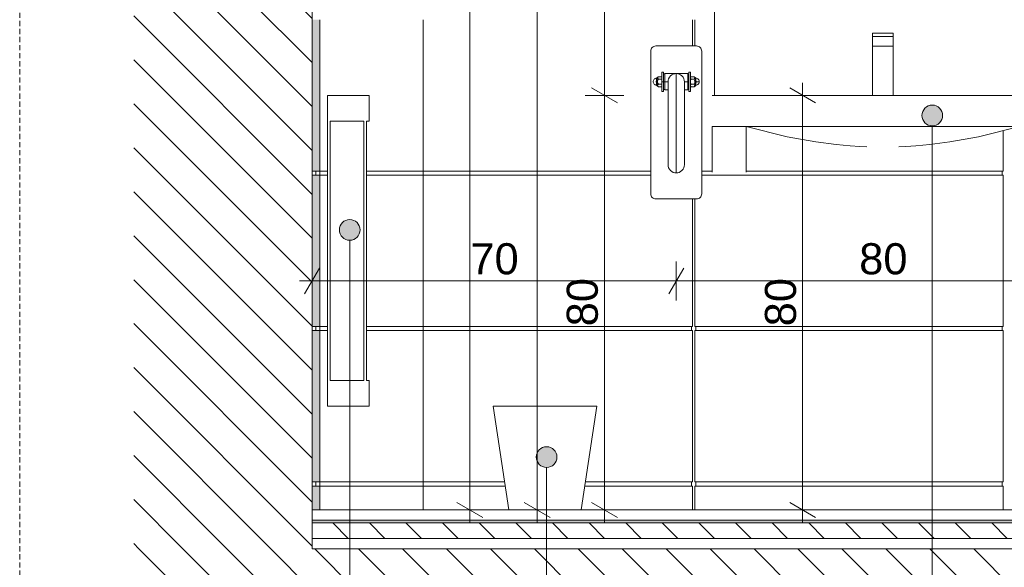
# Model space of a CAD drawing. Extents: x 180 to 5640, y 54 to 2910.
# Tile 3 of 7: x 2479 to 3430, y 721 to 1249. Entities that reach past the tile are written whole.
import ezdxf
from ezdxf.xclip import XClip

# ---------------------------------------------------------------- set-up
doc = ezdxf.new("R2010")
doc.units = 0
doc.header["$MEASUREMENT"] = 0
doc.header["$XCLIPFRAME"] = 0
doc.linetypes.add('Przerywana długa', pattern=[78, 50, -28])
for name, color, linetype in [('300-W Płytki wnętrza', 7, 'Continuous'), ('331-W Wyposażenie stałe - łazienka', 7, 'Continuous'), ('332-W Wyposażenie dodatkowe - łazienka', 7, 'Continuous'), ('380-W Istniejące elementy_ rury_ skrzynki', 7, 'Continuous'), ('399-W Wymiary i opisy', 7, 'Continuous'), ('420-K Ściany', 7, 'Continuous'), ('460-K Stropy', 7, 'Continuous'), ('460-K Stropy - wymieniane warstwy', 7, 'Continuous'), ('820-G Rysunki Obrazki', 7, 'Continuous'), ('840-G Znaczniki ogólne', 7, 'Continuous')]:
    doc.layers.add(name, color=color, linetype=linetype)
doc.styles.add('STYL_AUTOMATYCZNY_2', font='arial.ttf')
pattern_1 = [(135, (8496.308, 776.434), (21.2132, 21.2132), [])]
pattern_2 = [(45, (8496.31, 776.43), (-88.3883, 88.3883), []), (45, (8478.63, 794.11), (-88.3883, 88.3883), []), (45, (8460.95, 811.79), (-88.3883, 88.3883), [])]

# ---------------------------------------------------------------- blocks, each defined once
blk = doc.blocks.new('*X3')
at = {"layer": '460-K Stropy - wymieniane warstwy', "linetype": 'Continuous', "lineweight": 0}
blk.add_hatch(color=94, dxfattribs=at).paths.add_polyline_path([(2761.31, 766.43), (2761.31, 763.93), (4628.81, 763.93), (4628.81, 766.43)])
blk = doc.blocks.new('Rysunek_1_2', base_point=(8496.31, 776.43))
at = {"layer": '300-W Płytki wnętrza', "linetype": 'Continuous', "lineweight": 0, "true_color": 0xbedebe}
for points in [[(2761.31, 1249.43), (2761.31, 1103.43), (2768.81, 1103.43), (2768.81, 1249.43)], [(2761.31, 1099.43), (2761.31, 953.43), (2768.81, 953.43), (2768.81, 1099.43)], [(2761.31, 949.43), (2761.31, 803.43), (2768.81, 803.43), (2768.81, 949.43)], [(2761.31, 799.43), (2761.31, 776.43), (2768.81, 776.43), (2768.81, 799.43)]]:
    blk.add_hatch(color=9, dxfattribs=at).paths.add_polyline_path(points)
at = {"layer": '300-W Płytki wnętrza', "linetype": 'Continuous', "lineweight": 0}
h = blk.add_hatch(dxfattribs=at)
h.set_pattern_fill('Aluminium_0002', color=94, style=0, pattern_type=2)
h.set_pattern_definition(pattern_2)
h.paths.add_polyline_path([(2761.31, 1103.43), (2761.31, 1099.43), (2765.06, 1099.43), (2765.06, 1103.43)])
h = blk.add_hatch(dxfattribs=at)
h.set_pattern_fill('Aluminium_0002', color=94, style=0, pattern_type=2)
h.set_pattern_definition(pattern_2)
h.paths.add_polyline_path([(2761.31, 953.43), (2761.31, 949.43), (2765.06, 949.43), (2765.06, 953.43)])
h = blk.add_hatch(dxfattribs=at)
h.set_pattern_fill('Aluminium_0002', color=94, style=0, pattern_type=2)
h.set_pattern_definition(pattern_2)
h.paths.add_polyline_path([(2761.31, 803.43), (2761.31, 799.43), (2765.06, 799.43), (2765.06, 803.43)])
at = {"layer": '420-K Ściany', "linetype": 'Continuous', "lineweight": 13}
h = blk.add_hatch(dxfattribs=at)
h.set_pattern_fill('Ściany_istniejące_0002', color=8, style=0, pattern_type=2)
h.set_pattern_definition(pattern_1)
h.paths.add_polyline_path([(2761.31, 738.93), (2761.31, 1426.43), (2621.31, 1426.43), (2589.1, 1426.43), (2589.1, 738.93)])
at = {"layer": '460-K Stropy', "linetype": 'Continuous', "lineweight": 13}
h = blk.add_hatch(dxfattribs=at)
h.set_pattern_fill('Ściany_istniejące_0002', color=8, style=0, pattern_type=2)
h.set_pattern_definition(pattern_1)
h.paths.add_polyline_path([(4677.14, 738.93), (2589.1, 738.93), (2589.1, 488.68), (4677.14, 488.68)])
at = {"layer": '460-K Stropy - wymieniane warstwy', "linetype": 'Continuous', "lineweight": 0}
h = blk.add_hatch(dxfattribs=at)
h.set_pattern_fill('Beton_wylewka_0002', color=94, style=0, pattern_type=2)
h.set_pattern_definition([(135, (8496.31, 776.434), (35.35534, 35.35534), [37.5, -12.5]), (135, (8460.953, 776.434), (35.35534, 35.35534), [37.5, -12.5])])
h.paths.add_polyline_path([(2761.31, 748.93), (4628.81, 748.93), (4628.81, 763.93), (2761.31, 763.93)])
at = {"layer": '820-G Rysunki Obrazki', "linetype": 'Continuous', "lineweight": 13}
for points in [[(3350.22, 1157.02), (3350.98, 1153.19), (3353.15, 1149.95), (3356.4, 1147.78), (3360.22, 1147.02), (3364.05, 1147.78), (3367.29, 1149.95), (3369.46, 1153.19), (3370.22, 1157.02), (3369.46, 1160.84), (3367.29, 1164.09), (3364.05, 1166.26), (3360.22, 1167.02), (3356.4, 1166.26), (3353.15, 1164.09), (3350.98, 1160.84)], [(2787.67, 1046.59), (2788.43, 1042.77), (2790.6, 1039.52), (2793.84, 1037.36), (2797.67, 1036.59), (2801.5, 1037.36), (2804.74, 1039.52), (2806.91, 1042.77), (2807.67, 1046.59), (2806.91, 1050.42), (2804.74, 1053.67), (2801.5, 1055.83), (2797.67, 1056.59), (2793.84, 1055.83), (2790.6, 1053.67), (2788.43, 1050.42)], [(2977.82, 827.38), (2978.58, 823.56), (2980.75, 820.31), (2984, 818.15), (2987.82, 817.38), (2991.65, 818.15), (2994.89, 820.31), (2997.06, 823.56), (2997.82, 827.38), (2997.06, 831.21), (2994.89, 834.46), (2991.65, 836.62), (2987.82, 837.38), (2984, 836.62), (2980.75, 834.46), (2978.58, 831.21)]]:
    blk.add_hatch(color=154, dxfattribs=at).paths.add_polyline_path(points)
at = {"layer": '300-W Płytki wnętrza', "color": 94, "linetype": 'Continuous', "lineweight": 0, "ltscale": 0.5}
for p, q in [((2768.81, 1249.43), (2768.81, 1103.43)), ((2868.46, 1103.43), (2868.46, 1249.43)), ((2868.54, 1249.43), (2868.54, 1103.43)), ((3128.79, 1224.07), (3128.79, 1249.43)), ((3130.79, 1249.43), (3130.79, 1224.07)), ((3428.79, 1103.43), (3428.79, 1142.45)), ((2765.06, 1103.43), (2761.31, 1103.43)), ((2765.06, 1103.43), (2765.06, 1099.43)), ((2768.81, 1103.43), (2765.06, 1103.43)), ((2768.73, 1103.43), (2768.73, 1099.43)), ((2768.81, 1103.43), (2776.31, 1103.43)), ((2813.81, 1103.43), (2868.46, 1103.43)), ((2868.46, 1103.43), (2868.46, 1099.43)), ((2868.46, 1103.43), (2868.54, 1103.43)), ((2868.52, 1103.43), (2868.52, 1099.43)), ((2868.54, 1103.43), (3088.35, 1103.43)), ((3137.56, 1103.43), (3147.56, 1103.43)), ((3180.56, 1103.43), (3428.79, 1103.43)), ((3427.79, 1101.43), (3427.79, 1103.43)), ((2765.06, 1099.43), (2761.31, 1099.43)), ((2768.81, 1099.43), (2765.06, 1099.43)), ((2768.81, 1099.43), (2768.81, 953.43)), ((2776.31, 1099.43), (2768.81, 1099.43)), ((2868.46, 1099.43), (2813.81, 1099.43)), ((2868.46, 953.43), (2868.46, 1099.43)), ((2868.46, 1099.43), (2868.54, 1099.43)), ((3088.35, 1099.43), (2868.54, 1099.43)), ((2868.54, 1099.43), (2868.54, 953.43)), ((3428.79, 1099.43), (3137.56, 1099.43)), ((3427.79, 1099.43), (3427.79, 1101.43)), ((3428.79, 953.43), (3428.79, 1099.43)), ((3128.79, 953.43), (3128.79, 1076.43)), ((3130.79, 1076.43), (3130.79, 953.43)), ((2765.06, 953.43), (2761.31, 953.43)), ((2765.06, 953.43), (2765.06, 949.43)), ((2768.81, 953.43), (2765.06, 953.43)), ((2768.73, 953.43), (2768.73, 949.43)), ((2768.81, 953.43), (2776.31, 953.43)), ((2813.81, 953.43), (2868.46, 953.43)), ((2868.46, 953.43), (2868.46, 949.43)), ((2868.46, 953.43), (2868.54, 953.43)), ((2868.52, 953.43), (2868.52, 949.43)), ((2868.54, 953.43), (3128.79, 953.43)), ((3127.79, 951.43), (3127.79, 953.43)), ((3127.79, 949.43), (3127.79, 951.43)), ((3130.79, 953.43), (3428.79, 953.43)), ((3131.79, 951.43), (3131.79, 953.43)), ((3131.79, 949.43), (3131.79, 951.43)), ((3427.79, 951.43), (3427.79, 953.43)), ((3427.79, 949.43), (3427.79, 951.43)), ((2765.06, 949.43), (2761.31, 949.43)), ((2768.81, 949.43), (2765.06, 949.43)), ((2768.81, 949.43), (2768.81, 803.43)), ((2776.31, 949.43), (2768.81, 949.43)), ((2868.46, 949.43), (2813.81, 949.43)), ((2868.46, 803.43), (2868.46, 949.43)), ((2868.46, 949.43), (2868.54, 949.43)), ((3128.79, 949.43), (2868.54, 949.43)), ((2868.54, 949.43), (2868.54, 803.43)), ((3128.79, 803.43), (3128.79, 949.43)), ((3428.79, 949.43), (3130.79, 949.43)), ((3130.79, 949.43), (3130.79, 803.43)), ((3428.79, 803.43), (3428.79, 949.43)), ((2765.06, 803.43), (2761.31, 803.43)), ((2765.06, 799.43), (2761.31, 799.43)), ((2765.06, 803.43), (2765.06, 799.43)), ((2768.81, 803.43), (2765.06, 803.43)), ((2768.81, 799.43), (2765.06, 799.43)), ((2768.73, 803.43), (2768.73, 799.43)), ((2768.81, 803.43), (2868.46, 803.43)), ((2768.81, 799.43), (2768.81, 776.43)), ((2868.46, 799.43), (2768.81, 799.43)), ((2868.46, 803.43), (2868.46, 799.43)), ((2868.46, 803.43), (2868.54, 803.43)), ((2868.46, 776.43), (2868.46, 799.43)), ((2868.46, 799.43), (2868.54, 799.43)), ((2868.52, 803.43), (2868.52, 799.43)), ((2868.54, 803.43), (2947.26, 803.43)), ((2947.86, 799.43), (2868.54, 799.43)), ((2868.54, 799.43), (2868.54, 776.43)), ((3128.79, 799.43), (3024.76, 799.43)), ((3025.36, 803.43), (3128.79, 803.43)), ((3127.79, 801.43), (3127.79, 803.43)), ((3127.79, 799.43), (3127.79, 801.43)), ((3128.79, 776.43), (3128.79, 799.43)), ((3130.79, 803.43), (3428.79, 803.43)), ((3428.79, 799.43), (3130.79, 799.43)), ((3130.79, 799.43), (3130.79, 776.43)), ((3131.79, 801.43), (3131.79, 803.43)), ((3131.79, 799.43), (3131.79, 801.43)), ((3427.79, 801.43), (3427.79, 803.43)), ((3427.79, 799.43), (3427.79, 801.43)), ((3428.79, 776.43), (3428.79, 799.43)), ((2768.81, 776.43), (2761.31, 776.43))]:
    blk.add_line(p, q, dxfattribs=at)
at = {"layer": '331-W Wyposażenie stałe - łazienka', "color": 150, "linetype": 'Continuous', "lineweight": 5, "ltscale": 0.5}
for p, q in [((3302.56, 1233.11), (3302.56, 1236.43)), ((3302.56, 1236.43), (3322.56, 1236.43)), ((3322.56, 1233.11), (3322.56, 1236.43)), ((3302.56, 1223.93), (3302.56, 1233.11)), ((3302.56, 1233.11), (3322.56, 1233.11)), ((3322.56, 1223.93), (3322.56, 1233.11)), ((3302.56, 1176.43), (3302.56, 1223.93)), ((3302.56, 1223.93), (3322.56, 1223.93)), ((3322.56, 1176.43), (3322.56, 1223.93)), ((3150.22, 1176.43), (3147.56, 1176.43)), ((3157.88, 1176.43), (3150.22, 1176.43)), ((3169.61, 1176.43), (3157.88, 1176.43)), ((3183.99, 1176.43), (3169.61, 1176.43)), ((3199.25, 1176.43), (3183.99, 1176.43)), ((3213.56, 1176.43), (3199.25, 1176.43)), ((3278.13, 1176.43), (3213.56, 1176.43)), ((3346.99, 1176.43), (3278.13, 1176.43)), ((3411.56, 1176.43), (3346.99, 1176.43)), ((3425.86, 1176.43), (3411.56, 1176.43)), ((3441.13, 1176.43), (3425.86, 1176.43)), ((3150.22, 1146.43), (3147.56, 1146.43)), ((3147.56, 1102.19), (3147.56, 1146.43)), ((3157.88, 1146.43), (3150.22, 1146.43)), ((3169.61, 1146.43), (3157.88, 1146.43)), ((3183.99, 1146.43), (3169.61, 1146.43)), ((3180.56, 1102.19), (3180.56, 1146.43)), ((3180.56, 1146.43), (3220.16, 1136.43)), ((3199.25, 1146.43), (3183.99, 1146.43)), ((3213.56, 1146.43), (3199.25, 1146.43)), ((3278.13, 1146.43), (3213.56, 1146.43)), ((3346.99, 1146.43), (3278.13, 1146.43)), ((3411.56, 1146.43), (3346.99, 1146.43)), ((3444.56, 1146.43), (3404.96, 1136.43)), ((3425.86, 1146.43), (3411.56, 1146.43)), ((3441.13, 1146.43), (3425.86, 1146.43)), ((3220.16, 1136.43), (3247.88, 1131.43)), ((3404.96, 1136.43), (3377.24, 1131.43)), ((3247.88, 1131.43), (3267.28, 1128.93)), ((3267.28, 1128.93), (3280.87, 1127.68)), ((3280.87, 1127.68), (3290.37, 1127.06)), ((3290.37, 1127.06), (3297.03, 1126.75)), ((3334.74, 1127.06), (3328.09, 1126.75)), ((3344.25, 1127.68), (3334.74, 1127.06)), ((3357.83, 1128.93), (3344.25, 1127.68)), ((3377.24, 1131.43), (3357.83, 1128.93))]:
    blk.add_line(p, q, dxfattribs=at)
at = {"layer": '332-W Wyposażenie dodatkowe - łazienka', "color": 150, "linetype": 'Continuous', "lineweight": 5, "ltscale": 0.5}
blk.add_line((3150.06, 1176.43), (3150.06, 1576.43), dxfattribs=at)
at = {"layer": '332-W Wyposażenie dodatkowe - łazienka', "color": 150, "linetype": 'Continuous', "lineweight": 13, "ltscale": 0.5}
for p, q in [((2937.07, 876.43), (2936.31, 876.43)), ((2936.31, 876.43), (2951.31, 776.43)), ((2939.32, 876.43), (2937.07, 876.43)), ((2943.01, 876.43), (2939.32, 876.43)), ((2948.01, 876.43), (2943.01, 876.43)), ((2954.17, 876.43), (2948.01, 876.43)), ((2961.31, 876.43), (2954.17, 876.43)), ((2969.21, 876.43), (2961.31, 876.43)), ((2977.63, 876.43), (2969.21, 876.43)), ((2986.31, 876.43), (2977.63, 876.43)), ((2994.99, 876.43), (2986.31, 876.43)), ((3003.41, 876.43), (2994.99, 876.43)), ((3011.31, 876.43), (3003.41, 876.43)), ((3018.45, 876.43), (3011.31, 876.43)), ((3024.61, 876.43), (3018.45, 876.43)), ((3036.31, 876.43), (3021.31, 776.43)), ((3029.61, 876.43), (3024.61, 876.43)), ((3033.29, 876.43), (3029.61, 876.43)), ((3035.55, 876.43), (3033.29, 876.43)), ((3036.31, 876.43), (3035.55, 876.43))]:
    blk.add_line(p, q, dxfattribs=at)
at = {"layer": '380-W Istniejące elementy_ rury_ skrzynki', "color": 150, "linetype": 'Continuous', "lineweight": 13, "ltscale": 0.5}
for p, q in [((3088.43, 1220.04), (3088.35, 1219.15)), ((3088.35, 1219.15), (3088.35, 1081.35)), ((3088.69, 1220.96), (3088.43, 1220.04)), ((3089.15, 1221.84), (3088.69, 1220.96)), ((3089.79, 1222.63), (3089.15, 1221.84)), ((3090.57, 1223.27), (3089.79, 1222.63)), ((3091.46, 1223.72), (3090.57, 1223.27)), ((3092.37, 1223.99), (3091.46, 1223.72)), ((3093.27, 1224.07), (3092.37, 1223.99)), ((3132.64, 1224.07), (3093.27, 1224.07)), ((3133.53, 1223.99), (3132.64, 1224.07)), ((3134.45, 1223.72), (3133.53, 1223.99)), ((3135.33, 1223.27), (3134.45, 1223.72)), ((3136.12, 1222.63), (3135.33, 1223.27)), ((3136.76, 1221.84), (3136.12, 1222.63)), ((3137.21, 1220.96), (3136.76, 1221.84)), ((3137.48, 1220.04), (3137.21, 1220.96)), ((3137.56, 1219.15), (3137.48, 1220.04)), ((3137.56, 1081.35), (3137.56, 1219.15)), ((3099.17, 1198.82), (3099.17, 1198.97)), ((3100.65, 1198.97), (3099.17, 1198.97)), ((3099.17, 1198.82), (3099.17, 1198.32)), ((3099.17, 1198.32), (3099.17, 1197.45)), ((3100.65, 1198.97), (3100.65, 1198.82)), ((3100.65, 1198.82), (3100.65, 1198.32)), ((3100.65, 1198.32), (3100.65, 1197.45)), ((3125.26, 1198.82), (3125.26, 1198.97)), ((3126.73, 1198.97), (3125.26, 1198.97)), ((3125.26, 1198.32), (3125.26, 1198.82)), ((3125.26, 1197.45), (3125.26, 1198.32)), ((3126.73, 1198.97), (3126.73, 1198.82)), ((3126.73, 1198.32), (3126.73, 1198.82)), ((3126.73, 1197.45), (3126.73, 1198.32)), ((3090.71, 1190.23), (3090.66, 1189.62)), ((3090.66, 1189.62), (3090.71, 1189.01)), ((3090.89, 1190.85), (3090.71, 1190.23)), ((3090.71, 1189.01), (3090.89, 1188.39)), ((3091.2, 1191.45), (3090.89, 1190.85)), ((3091.64, 1191.99), (3091.2, 1191.45)), ((3092.17, 1192.42), (3091.64, 1191.99)), ((3092.77, 1192.73), (3092.17, 1192.42)), ((3093.4, 1192.91), (3092.77, 1192.73)), ((3094.01, 1192.97), (3093.4, 1192.91)), ((3094.01, 1189.62), (3093.4, 1189.62)), ((3094.01, 1189.62), (3093.41, 1189.73)), ((3094.01, 1189.62), (3093.41, 1189.51)), ((3094.01, 1189.62), (3093.44, 1189.85)), ((3094.01, 1189.62), (3093.44, 1189.4)), ((3094.01, 1189.62), (3093.5, 1189.95)), ((3094.01, 1189.62), (3093.5, 1189.29)), ((3094.01, 1189.62), (3093.57, 1190.05)), ((3094.01, 1189.62), (3093.57, 1189.19)), ((3094.01, 1189.62), (3093.67, 1190.13)), ((3094.01, 1189.62), (3093.67, 1189.11)), ((3094.01, 1189.62), (3093.78, 1190.19)), ((3094.01, 1189.62), (3093.78, 1189.06)), ((3094.01, 1189.62), (3093.89, 1190.22)), ((3094.01, 1189.62), (3093.89, 1189.02)), ((3094.01, 1193.06), (3094.04, 1193.16)), ((3094.01, 1193.06), (3094.01, 1192.97)), ((3094.01, 1192.97), (3094.01, 1192.91)), ((3094.01, 1192.91), (3094.01, 1192.73)), ((3094.01, 1192.73), (3094.01, 1192.42)), ((3094.01, 1192.42), (3094.01, 1191.99)), ((3094.01, 1191.99), (3094.01, 1191.45)), ((3094.01, 1191.45), (3094.01, 1190.85)), ((3094.01, 1190.85), (3094.01, 1190.23)), ((3094.01, 1190.23), (3094.01, 1189.62)), ((3094.04, 1189.62), (3094.01, 1189.62)), ((3094.01, 1189.62), (3094.01, 1189.01)), ((3094.01, 1189.01), (3094.01, 1188.39)), ((3094.04, 1193.16), (3094.09, 1193.25)), ((3094.04, 1189.62), (3094.09, 1189.62)), ((3094.09, 1189.62), (3094.04, 1189.62)), ((3094.09, 1193.25), (3094.16, 1193.33)), ((3094.09, 1189.62), (3094.16, 1189.62)), ((3094.16, 1193.33), (3094.24, 1193.4)), ((3094.16, 1189.62), (3094.24, 1189.62)), ((3094.24, 1193.4), (3094.33, 1193.45)), ((3094.24, 1189.62), (3094.33, 1189.62)), ((3094.33, 1193.45), (3094.43, 1193.48)), ((3094.33, 1189.62), (3094.43, 1189.62)), ((3095.76, 1194.45), (3094.43, 1193.48)), ((3094.43, 1193.48), (3094.43, 1193.41)), ((3094.43, 1193.48), (3094.43, 1193.48)), ((3094.43, 1193.41), (3094.43, 1193.21)), ((3094.43, 1193.21), (3094.43, 1192.85)), ((3094.43, 1192.85), (3094.43, 1192.35)), ((3094.43, 1192.35), (3094.43, 1191.73)), ((3094.43, 1191.73), (3094.43, 1191.04)), ((3094.43, 1191.04), (3094.43, 1190.32)), ((3094.43, 1190.32), (3094.43, 1189.62)), ((3094.43, 1189.62), (3094.88, 1189.62)), ((3094.43, 1189.62), (3094.43, 1189.62)), ((3094.43, 1189.62), (3094.43, 1188.92)), ((3094.43, 1188.92), (3094.43, 1188.2)), ((3094.94, 1193.56), (3094.88, 1193.24)), ((3094.95, 1192.92), (3094.88, 1193.24)), ((3094.95, 1190.27), (3094.88, 1189.62)), ((3094.88, 1189.62), (3094.95, 1188.97)), ((3095.13, 1193.88), (3094.94, 1193.56)), ((3095.14, 1192.6), (3094.95, 1192.92)), ((3095.14, 1190.89), (3094.95, 1190.27)), ((3094.95, 1188.97), (3095.14, 1188.35)), ((3095.41, 1194.17), (3095.13, 1193.88)), ((3095.76, 1192.04), (3095.14, 1192.6)), ((3095.41, 1191.48), (3095.14, 1190.89)), ((3095.76, 1194.45), (3095.41, 1194.17)), ((3095.76, 1192.04), (3095.41, 1191.48)), ((3098.75, 1194.45), (3095.76, 1194.45)), ((3098.75, 1192.04), (3095.76, 1192.04)), ((3099.17, 1193.8), (3098.75, 1194.45)), ((3098.75, 1194.45), (3098.92, 1194.16)), ((3098.92, 1192.33), (3098.75, 1192.04)), ((3098.92, 1191.45), (3098.75, 1192.04)), ((3098.92, 1194.16), (3099.06, 1193.86)), ((3099.06, 1192.63), (3098.92, 1192.33)), ((3099.06, 1190.85), (3098.92, 1191.45)), ((3099.06, 1193.86), (3099.14, 1193.55)), ((3099.06, 1192.63), (3099.14, 1192.94)), ((3099.14, 1190.24), (3099.06, 1190.85)), ((3099.06, 1188.4), (3099.14, 1189.01)), ((3099.14, 1193.55), (3099.17, 1193.24)), ((3099.14, 1192.94), (3099.17, 1193.24)), ((3099.17, 1189.62), (3099.14, 1190.24)), ((3099.14, 1189.01), (3099.17, 1189.62)), ((3099.17, 1197.45), (3099.17, 1196.23)), ((3099.17, 1196.23), (3099.17, 1194.74)), ((3099.17, 1194.74), (3099.17, 1193.06)), ((3099.17, 1193.06), (3099.17, 1191.32)), ((3099.17, 1191.32), (3099.17, 1189.62)), ((3100.65, 1189.62), (3099.17, 1189.62)), ((3099.17, 1189.62), (3099.17, 1187.92)), ((3100.65, 1196.23), (3100.65, 1197.45)), ((3101.88, 1197.13), (3100.65, 1197.13)), ((3100.65, 1194.74), (3100.65, 1196.23)), ((3100.65, 1193.06), (3100.65, 1194.74)), ((3100.65, 1191.32), (3100.65, 1193.06)), ((3100.65, 1189.62), (3100.65, 1191.32)), ((3100.65, 1187.92), (3100.65, 1189.62)), ((3100.65, 1189.62), (3101.88, 1189.62)), ((3101.88, 1197.5), (3101.88, 1197.36)), ((3112.95, 1197.5), (3101.88, 1197.5)), ((3101.88, 1197.36), (3101.88, 1196.94)), ((3101.88, 1196.94), (3101.88, 1196.21)), ((3101.88, 1196.21), (3101.88, 1195.19)), ((3101.88, 1195.19), (3101.88, 1193.93)), ((3101.88, 1193.93), (3101.88, 1192.52)), ((3101.88, 1192.52), (3101.88, 1191.05)), ((3101.88, 1191.05), (3101.88, 1189.62)), ((3101.88, 1189.62), (3105.08, 1189.62)), ((3101.88, 1189.62), (3101.88, 1188.19)), ((3105.21, 1191.05), (3105.08, 1189.62)), ((3105.08, 1188.95), (3105.08, 1189.62)), ((3105.08, 1186.81), (3105.08, 1188.95)), ((3105.63, 1192.52), (3105.21, 1191.05)), ((3106.36, 1193.93), (3105.63, 1192.52)), ((3107.38, 1195.19), (3106.36, 1193.93)), ((3108.64, 1196.21), (3107.38, 1195.19)), ((3110.05, 1196.94), (3108.64, 1196.21)), ((3111.52, 1197.36), (3110.05, 1196.94)), ((3112.95, 1197.5), (3111.52, 1197.36)), ((3112.95, 1197.5), (3112.95, 1196.69)), ((3114.39, 1197.36), (3112.95, 1197.5)), ((3112.95, 1197.5), (3124.03, 1197.5)), ((3112.95, 1194.13), (3112.95, 1196.69)), ((3112.95, 1189.67), (3112.95, 1194.13)), ((3112.95, 1183.44), (3112.95, 1189.67)), ((3115.85, 1196.94), (3114.39, 1197.36)), ((3117.26, 1196.21), (3115.85, 1196.94)), ((3118.52, 1195.19), (3117.26, 1196.21)), ((3119.54, 1193.93), (3118.52, 1195.19)), ((3120.27, 1192.52), (3119.54, 1193.93)), ((3120.7, 1191.05), (3120.27, 1192.52)), ((3120.83, 1189.62), (3120.7, 1191.05)), ((3120.83, 1188.95), (3120.83, 1189.62)), ((3120.83, 1189.62), (3124.03, 1189.62)), ((3120.83, 1186.81), (3120.83, 1188.95)), ((3124.03, 1197.36), (3124.03, 1197.5)), ((3124.03, 1196.94), (3124.03, 1197.36)), ((3124.03, 1197.13), (3125.26, 1197.13)), ((3124.03, 1196.21), (3124.03, 1196.94)), ((3124.03, 1195.19), (3124.03, 1196.21)), ((3124.03, 1193.93), (3124.03, 1195.19)), ((3124.03, 1192.52), (3124.03, 1193.93)), ((3124.03, 1191.05), (3124.03, 1192.52)), ((3124.03, 1189.62), (3124.03, 1191.05)), ((3124.03, 1189.62), (3125.26, 1189.62)), ((3124.03, 1188.19), (3124.03, 1189.62)), ((3125.26, 1197.45), (3125.26, 1196.23)), ((3125.26, 1196.23), (3125.26, 1194.74)), ((3125.26, 1194.74), (3125.26, 1193.06)), ((3125.26, 1193.06), (3125.26, 1191.32)), ((3125.26, 1191.32), (3125.26, 1189.62)), ((3125.26, 1189.62), (3125.26, 1187.92)), ((3126.73, 1196.23), (3126.73, 1197.45)), ((3126.73, 1194.74), (3126.73, 1196.23)), ((3126.73, 1193.06), (3126.73, 1194.74)), ((3126.73, 1193.8), (3127.16, 1194.45)), ((3126.73, 1193.24), (3126.76, 1193.55)), ((3126.73, 1193.24), (3126.76, 1192.94)), ((3126.73, 1191.32), (3126.73, 1193.06)), ((3126.73, 1189.62), (3126.73, 1191.32)), ((3126.76, 1190.24), (3126.73, 1189.62)), ((3126.73, 1189.62), (3126.76, 1189.01)), ((3126.73, 1187.92), (3126.73, 1189.62)), ((3126.76, 1193.55), (3126.85, 1193.86)), ((3126.76, 1192.94), (3126.85, 1192.63)), ((3126.85, 1190.85), (3126.76, 1190.24)), ((3126.76, 1189.01), (3126.85, 1188.4)), ((3126.85, 1193.86), (3126.98, 1194.16)), ((3126.98, 1192.33), (3126.85, 1192.63)), ((3126.98, 1191.45), (3126.85, 1190.85)), ((3126.98, 1194.16), (3127.16, 1194.45)), ((3127.16, 1192.04), (3126.98, 1192.33)), ((3127.16, 1192.04), (3126.98, 1191.45)), ((3130.15, 1194.45), (3127.16, 1194.45)), ((3130.15, 1192.04), (3127.16, 1192.04)), ((3130.15, 1194.45), (3131.47, 1193.48)), ((3130.49, 1194.18), (3130.15, 1194.45)), ((3130.77, 1192.61), (3130.15, 1192.04)), ((3130.49, 1191.48), (3130.15, 1192.04)), ((3130.77, 1193.88), (3130.49, 1194.18)), ((3130.77, 1190.89), (3130.49, 1191.48)), ((3130.96, 1193.57), (3130.77, 1193.88)), ((3130.96, 1192.92), (3130.77, 1192.61)), ((3130.96, 1190.27), (3130.77, 1190.89)), ((3130.77, 1188.35), (3130.96, 1188.97)), ((3131.03, 1193.25), (3130.96, 1193.57)), ((3131.03, 1193.25), (3130.96, 1192.92)), ((3131.03, 1189.62), (3130.96, 1190.27)), ((3130.96, 1188.97), (3131.03, 1189.62)), ((3131.03, 1189.62), (3131.47, 1189.62)), ((3131.47, 1193.48), (3131.47, 1193.48)), ((3131.47, 1193.21), (3131.47, 1193.41)), ((3131.47, 1192.85), (3131.47, 1193.21)), ((3131.47, 1192.35), (3131.47, 1192.85)), ((3131.47, 1191.73), (3131.47, 1192.35)), ((3131.47, 1191.04), (3131.47, 1191.73)), ((3131.47, 1190.32), (3131.47, 1191.04)), ((3131.47, 1189.62), (3131.47, 1190.32)), ((3131.47, 1189.62), (3131.48, 1189.62)), ((3131.47, 1188.92), (3131.47, 1189.62)), ((3131.47, 1188.2), (3131.47, 1188.92)), ((3131.48, 1193.48), (3131.57, 1193.45)), ((3131.48, 1189.62), (3131.57, 1189.62)), ((3131.57, 1193.45), (3131.67, 1193.4)), ((3131.57, 1189.62), (3131.67, 1189.62)), ((3131.67, 1193.4), (3131.75, 1193.33)), ((3131.67, 1189.62), (3131.75, 1189.62)), ((3131.75, 1193.33), (3131.82, 1193.25)), ((3131.75, 1189.62), (3131.82, 1189.62)), ((3131.82, 1193.25), (3131.86, 1193.16)), ((3131.86, 1193.16), (3131.89, 1193.06)), ((3131.86, 1189.62), (3131.89, 1189.62)), ((3131.89, 1189.62), (3131.86, 1189.62)), ((3131.89, 1193.06), (3131.9, 1192.97)), ((3131.89, 1189.62), (3131.9, 1189.62)), ((3132.51, 1192.91), (3131.9, 1192.97)), ((3131.9, 1192.73), (3131.9, 1192.91)), ((3131.9, 1192.42), (3131.9, 1192.73)), ((3131.9, 1191.99), (3131.9, 1192.42)), ((3131.9, 1191.45), (3131.9, 1191.99)), ((3131.9, 1190.85), (3131.9, 1191.45)), ((3131.9, 1190.23), (3131.9, 1190.85)), ((3131.9, 1189.62), (3131.9, 1190.23)), ((3132.01, 1190.22), (3131.9, 1189.62)), ((3132.12, 1190.19), (3131.9, 1189.62)), ((3132.23, 1190.13), (3131.9, 1189.62)), ((3132.33, 1190.05), (3131.9, 1189.62)), ((3132.41, 1189.95), (3131.9, 1189.62)), ((3132.47, 1189.85), (3131.9, 1189.62)), ((3132.5, 1189.73), (3131.9, 1189.62)), ((3131.9, 1189.62), (3132.51, 1189.62)), ((3131.9, 1189.01), (3131.9, 1189.62)), ((3132.01, 1189.02), (3131.9, 1189.62)), ((3132.12, 1189.06), (3131.9, 1189.62)), ((3132.23, 1189.11), (3131.9, 1189.62)), ((3132.33, 1189.19), (3131.9, 1189.62)), ((3132.41, 1189.29), (3131.9, 1189.62)), ((3132.47, 1189.4), (3131.9, 1189.62)), ((3132.5, 1189.51), (3131.9, 1189.62)), ((3131.9, 1188.39), (3131.9, 1189.01)), ((3133.13, 1192.73), (3132.51, 1192.91)), ((3132.51, 1189.62), (3133.13, 1189.62)), ((3133.73, 1192.42), (3133.13, 1192.73)), ((3133.13, 1189.62), (3133.73, 1189.62)), ((3134.27, 1191.99), (3133.73, 1192.42)), ((3133.73, 1189.62), (3134.27, 1189.62)), ((3134.7, 1191.45), (3134.27, 1191.99)), ((3134.27, 1189.62), (3134.7, 1189.62)), ((3135.01, 1190.85), (3134.7, 1191.45)), ((3134.7, 1189.62), (3135.01, 1189.62)), ((3135.19, 1190.23), (3135.01, 1190.85)), ((3135.01, 1189.62), (3135.19, 1189.62)), ((3135.01, 1188.39), (3135.19, 1189.01)), ((3135.25, 1189.62), (3135.19, 1190.23)), ((3135.19, 1189.62), (3135.25, 1189.62)), ((3135.19, 1189.01), (3135.25, 1189.62)), ((3090.89, 1188.39), (3091.2, 1187.79)), ((3091.2, 1187.79), (3091.64, 1187.25)), ((3091.64, 1187.25), (3092.17, 1186.82)), ((3092.17, 1186.82), (3092.77, 1186.51)), ((3092.77, 1186.51), (3093.4, 1186.33)), ((3093.4, 1186.33), (3094.01, 1186.27)), ((3094.01, 1188.39), (3094.01, 1187.79)), ((3094.01, 1187.79), (3094.01, 1187.25)), ((3094.01, 1187.25), (3094.01, 1186.82)), ((3094.01, 1186.82), (3094.01, 1186.51)), ((3094.01, 1186.51), (3094.01, 1186.33)), ((3094.01, 1186.33), (3094.01, 1186.27)), ((3094.01, 1186.27), (3094.01, 1186.18)), ((3094.01, 1186.18), (3094.04, 1186.08)), ((3094.04, 1186.08), (3094.09, 1185.99)), ((3094.09, 1185.99), (3094.16, 1185.91)), ((3094.16, 1185.91), (3094.24, 1185.84)), ((3094.24, 1185.84), (3094.33, 1185.79)), ((3094.33, 1185.79), (3094.43, 1185.77)), ((3094.43, 1188.2), (3094.43, 1187.51)), ((3094.43, 1186.89), (3094.43, 1187.51)), ((3094.43, 1186.39), (3094.43, 1186.89)), ((3094.43, 1186.04), (3094.43, 1186.39)), ((3094.43, 1186.04), (3094.43, 1185.83)), ((3094.43, 1185.77), (3094.43, 1185.83)), ((3094.43, 1185.76), (3094.43, 1185.77)), ((3095.76, 1184.79), (3094.43, 1185.76)), ((3094.94, 1186.32), (3094.88, 1185.99)), ((3094.88, 1185.99), (3094.95, 1185.67)), ((3094.94, 1186.32), (3095.13, 1186.63)), ((3094.95, 1185.67), (3095.14, 1185.36)), ((3095.76, 1187.21), (3095.13, 1186.63)), ((3095.14, 1188.35), (3095.42, 1187.76)), ((3095.14, 1185.36), (3095.42, 1185.07)), ((3095.42, 1187.76), (3095.76, 1187.21)), ((3095.42, 1185.07), (3095.76, 1184.79)), ((3095.76, 1187.21), (3098.75, 1187.21)), ((3095.76, 1184.79), (3098.75, 1184.79)), ((3098.75, 1187.21), (3098.92, 1187.8)), ((3098.75, 1187.21), (3098.92, 1186.91)), ((3099.17, 1185.44), (3098.75, 1184.79)), ((3098.92, 1185.09), (3098.75, 1184.79)), ((3098.92, 1187.8), (3099.06, 1188.4)), ((3098.92, 1186.91), (3099.06, 1186.61)), ((3099.06, 1185.39), (3098.92, 1185.09)), ((3099.14, 1186.31), (3099.06, 1186.61)), ((3099.14, 1185.69), (3099.06, 1185.39)), ((3099.17, 1186), (3099.14, 1186.31)), ((3099.17, 1186), (3099.14, 1185.69)), ((3099.17, 1187.92), (3099.17, 1186.18)), ((3099.17, 1186.18), (3099.17, 1184.5)), ((3099.17, 1184.5), (3099.17, 1183.01)), ((3099.17, 1183.01), (3099.17, 1181.8)), ((3099.17, 1181.8), (3099.17, 1180.93)), ((3099.17, 1180.93), (3099.17, 1180.43)), ((3099.17, 1180.43), (3099.17, 1180.27)), ((3099.17, 1180.27), (3100.65, 1180.27)), ((3100.65, 1186.18), (3100.65, 1187.92)), ((3100.65, 1184.5), (3100.65, 1186.18)), ((3100.65, 1183.01), (3100.65, 1184.5)), ((3100.65, 1181.8), (3100.65, 1183.01)), ((3100.65, 1182.12), (3101.88, 1182.12)), ((3100.65, 1180.93), (3100.65, 1181.8)), ((3100.65, 1180.43), (3100.65, 1180.93)), ((3100.65, 1180.27), (3100.65, 1180.43)), ((3101.88, 1188.19), (3101.88, 1186.72)), ((3101.88, 1186.72), (3101.88, 1185.31)), ((3101.88, 1185.31), (3101.88, 1184.05)), ((3101.88, 1184.05), (3101.88, 1183.03)), ((3101.88, 1183.03), (3101.88, 1182.3)), ((3101.88, 1182.3), (3101.88, 1181.88)), ((3101.88, 1181.88), (3101.88, 1181.75)), ((3101.88, 1181.75), (3105.08, 1181.75)), ((3105.08, 1183.08), (3105.08, 1186.81)), ((3105.08, 1177.87), (3105.08, 1183.08)), ((3112.95, 1175.77), (3112.95, 1183.44)), ((3120.83, 1183.08), (3120.83, 1186.81)), ((3120.83, 1177.87), (3120.83, 1183.08)), ((3124.03, 1181.75), (3120.83, 1181.75)), ((3124.03, 1186.72), (3124.03, 1188.19)), ((3124.03, 1185.31), (3124.03, 1186.72)), ((3124.03, 1184.05), (3124.03, 1185.31)), ((3124.03, 1183.03), (3124.03, 1184.05)), ((3124.03, 1182.3), (3124.03, 1183.03)), ((3124.03, 1181.88), (3124.03, 1182.3)), ((3125.26, 1182.12), (3124.03, 1182.12)), ((3124.03, 1181.75), (3124.03, 1181.88)), ((3125.26, 1187.92), (3125.26, 1186.18)), ((3125.26, 1186.18), (3125.26, 1184.5)), ((3125.26, 1184.5), (3125.26, 1183.01)), ((3125.26, 1181.8), (3125.26, 1183.01)), ((3125.26, 1180.93), (3125.26, 1181.8)), ((3125.26, 1180.43), (3125.26, 1180.93)), ((3125.26, 1180.27), (3125.26, 1180.43)), ((3125.26, 1180.27), (3126.73, 1180.27)), ((3126.73, 1186.18), (3126.73, 1187.92)), ((3126.76, 1186.31), (3126.73, 1186)), ((3126.73, 1184.5), (3126.73, 1186.18)), ((3126.76, 1185.69), (3126.73, 1186)), ((3126.73, 1185.44), (3127.16, 1184.79)), ((3126.73, 1183.01), (3126.73, 1184.5)), ((3126.73, 1181.8), (3126.73, 1183.01)), ((3126.73, 1180.93), (3126.73, 1181.8)), ((3126.73, 1180.43), (3126.73, 1180.93)), ((3126.73, 1180.43), (3126.73, 1180.27)), ((3126.85, 1186.61), (3126.76, 1186.31)), ((3126.85, 1185.39), (3126.76, 1185.69)), ((3126.85, 1188.4), (3126.98, 1187.8)), ((3126.85, 1186.61), (3126.98, 1186.91)), ((3126.98, 1185.09), (3126.85, 1185.39)), ((3126.98, 1187.8), (3127.16, 1187.21)), ((3126.98, 1186.91), (3127.16, 1187.21)), ((3127.16, 1184.79), (3126.98, 1185.09)), ((3127.16, 1187.21), (3130.15, 1187.21)), ((3127.16, 1184.79), (3130.15, 1184.79)), ((3130.15, 1187.21), (3130.49, 1187.76)), ((3130.77, 1186.64), (3130.15, 1187.21)), ((3130.15, 1184.79), (3131.47, 1185.76)), ((3130.15, 1184.79), (3130.49, 1185.07)), ((3130.49, 1187.76), (3130.77, 1188.35)), ((3130.49, 1185.07), (3130.77, 1185.37)), ((3130.77, 1186.64), (3130.96, 1186.33)), ((3130.77, 1185.37), (3130.96, 1185.68)), ((3131.03, 1186), (3130.96, 1186.33)), ((3130.96, 1185.68), (3131.03, 1186)), ((3131.47, 1187.51), (3131.47, 1188.2)), ((3131.47, 1187.51), (3131.47, 1186.89)), ((3131.47, 1186.89), (3131.47, 1186.39)), ((3131.47, 1186.39), (3131.47, 1186.04)), ((3131.47, 1185.83), (3131.47, 1186.04)), ((3131.47, 1185.83), (3131.47, 1185.76)), ((3131.48, 1185.77), (3131.47, 1185.76)), ((3131.48, 1185.77), (3131.57, 1185.79)), ((3131.57, 1185.79), (3131.67, 1185.84)), ((3131.67, 1185.84), (3131.75, 1185.91)), ((3131.75, 1185.91), (3131.82, 1185.99)), ((3131.82, 1185.99), (3131.86, 1186.08)), ((3131.86, 1186.08), (3131.89, 1186.18)), ((3131.89, 1186.18), (3131.9, 1186.27)), ((3131.9, 1187.79), (3131.9, 1188.39)), ((3131.9, 1187.25), (3131.9, 1187.79)), ((3131.9, 1186.82), (3131.9, 1187.25)), ((3131.9, 1186.51), (3131.9, 1186.82)), ((3131.9, 1186.33), (3131.9, 1186.51)), ((3131.9, 1186.27), (3131.9, 1186.33)), ((3131.9, 1186.27), (3132.51, 1186.33)), ((3132.51, 1186.33), (3133.13, 1186.51)), ((3133.13, 1186.51), (3133.73, 1186.82)), ((3133.73, 1186.82), (3134.27, 1187.25)), ((3134.27, 1187.25), (3134.7, 1187.79)), ((3134.7, 1187.79), (3135.01, 1188.39)), ((3105.08, 1171.46), (3105.08, 1177.87)), ((3105.08, 1164.28), (3105.08, 1171.46)), ((3112.95, 1167.18), (3112.95, 1175.77)), ((3120.83, 1171.46), (3120.83, 1177.87)), ((3120.83, 1164.28), (3120.83, 1171.46)), ((3105.08, 1156.81), (3105.08, 1164.28)), ((3112.95, 1158.24), (3112.95, 1167.18)), ((3120.83, 1156.81), (3120.83, 1164.28)), ((3105.08, 1149.51), (3105.08, 1156.81)), ((3112.95, 1149.51), (3112.95, 1158.24)), ((3120.83, 1149.51), (3120.83, 1156.81)), ((3105.08, 1142.21), (3105.08, 1149.51)), ((3105.08, 1134.75), (3105.08, 1142.21)), ((3112.95, 1149.51), (3112.95, 1140.78)), ((3120.83, 1142.21), (3120.83, 1149.51)), ((3120.83, 1134.75), (3120.83, 1142.21)), ((3105.08, 1127.57), (3105.08, 1134.75)), ((3112.95, 1140.78), (3112.95, 1131.85)), ((3112.95, 1131.85), (3112.95, 1123.26)), ((3120.83, 1127.57), (3120.83, 1134.75)), ((3105.08, 1121.15), (3105.08, 1127.57)), ((3112.95, 1123.26), (3112.95, 1115.58)), ((3120.83, 1121.15), (3120.83, 1127.57)), ((3105.08, 1115.94), (3105.08, 1121.15)), ((3105.08, 1112.22), (3105.08, 1115.94)), ((3112.95, 1115.58), (3112.95, 1109.35)), ((3120.83, 1115.94), (3120.83, 1121.15)), ((3120.83, 1112.22), (3120.83, 1115.94)), ((3105.08, 1110.07), (3105.08, 1112.22)), ((3105.08, 1110.07), (3105.08, 1109.4)), ((3105.08, 1109.4), (3105.21, 1107.97)), ((3105.21, 1107.97), (3105.63, 1106.51)), ((3105.63, 1106.51), (3106.36, 1105.1)), ((3106.36, 1105.1), (3107.38, 1103.84)), ((3107.38, 1103.84), (3108.64, 1102.81)), ((3112.95, 1109.35), (3112.95, 1104.9)), ((3112.95, 1104.9), (3112.95, 1102.33)), ((3117.26, 1102.81), (3118.52, 1103.84)), ((3118.52, 1103.84), (3119.54, 1105.1)), ((3119.54, 1105.1), (3120.27, 1106.51)), ((3120.27, 1106.51), (3120.7, 1107.97)), ((3120.7, 1107.97), (3120.83, 1109.4)), ((3120.83, 1110.07), (3120.83, 1112.22)), ((3120.83, 1110.07), (3120.83, 1109.4)), ((3108.64, 1102.81), (3110.05, 1102.08)), ((3110.05, 1102.08), (3111.52, 1101.66)), ((3111.52, 1101.66), (3112.95, 1101.53)), ((3112.95, 1102.33), (3112.95, 1101.53)), ((3112.95, 1101.53), (3114.39, 1101.66)), ((3114.39, 1101.66), (3115.85, 1102.08)), ((3115.85, 1102.08), (3117.26, 1102.81)), ((3088.35, 1081.35), (3088.43, 1080.46)), ((3088.43, 1080.46), (3088.69, 1079.54)), ((3088.69, 1079.54), (3089.15, 1078.66)), ((3089.15, 1078.66), (3089.79, 1077.87)), ((3089.79, 1077.87), (3090.57, 1077.23)), ((3090.57, 1077.23), (3091.46, 1076.78)), ((3091.46, 1076.78), (3092.37, 1076.51)), ((3092.37, 1076.51), (3093.27, 1076.43)), ((3093.27, 1076.43), (3132.64, 1076.43)), ((3132.64, 1076.43), (3133.53, 1076.51)), ((3133.53, 1076.51), (3134.45, 1076.78)), ((3134.45, 1076.78), (3135.33, 1077.23)), ((3135.33, 1077.23), (3136.12, 1077.87)), ((3136.12, 1077.87), (3136.76, 1078.66)), ((3136.76, 1078.66), (3137.21, 1079.54)), ((3137.21, 1079.54), (3137.48, 1080.46)), ((3137.48, 1080.46), (3137.56, 1081.35))]:
    blk.add_line(p, q, dxfattribs=at)
at = {"layer": '380-W Istniejące elementy_ rury_ skrzynki', "color": 150, "linetype": 'Continuous', "lineweight": 20, "ltscale": 0.5}
for p, q in [((2816.31, 1176.43), (2776.31, 1176.43)), ((2816.31, 1176.43), (2816.31, 1151.43)), ((2778.81, 1151.43), (2778.81, 901.43)), ((2811.31, 1151.43), (2778.81, 1151.43)), ((2811.31, 1151.43), (2811.31, 901.43)), ((2813.81, 1151.43), (2813.81, 901.43)), ((2816.31, 1151.43), (2813.81, 1151.43)), ((2811.31, 901.43), (2778.81, 901.43)), ((2816.31, 901.43), (2813.81, 901.43)), ((2816.31, 901.43), (2816.31, 876.43)), ((2816.31, 876.43), (2776.31, 876.43))]:
    blk.add_line(p, q, dxfattribs=at)
at = {"layer": '380-W Istniejące elementy_ rury_ skrzynki', "color": 150, "linetype": 'Continuous', "lineweight": 20, "ltscale": 0.5, "flags": 128}
blk.add_lwpolyline([(2776.31, 1176.43), (2776.31, 1151.43), (2776.31, 901.43), (2776.31, 876.43)], dxfattribs=at)
at = {"layer": '380-W Istniejące elementy_ rury_ skrzynki', "color": 150, "linetype": 'Continuous', "lineweight": 13, "ltscale": 0.5}
for p in [(3131.47, 1193.48), (3131.9, 1192.97)]:
    blk.add_point(p, dxfattribs=at)
at = {"layer": '399-W Wymiary i opisy', "color": 154, "linetype": 'Continuous', "lineweight": 13, "ltscale": 0.5}
for p, q in [((2913.66, 776.43), (2913.66, 2036.43)), ((2978.66, 776.43), (2978.66, 1851.43)), ((3043.66, 1176.43), (3043.66, 1576.43)), ((3235.06, 1176.43), (3235.06, 1188.66)), ((3031.16, 1183.65), (3056.16, 1169.22)), ((3247.56, 1169.22), (3222.56, 1183.65)), ((3062.41, 1176.43), (3024.91, 1176.43)), ((3043.66, 776.43), (3043.66, 1176.43)), ((3253.81, 1176.43), (3216.31, 1176.43)), ((3235.06, 776.43), (3235.06, 1176.43)), ((2768.53, 1009.82), (2754.09, 984.82)), ((2761.31, 978.57), (2761.31, 1016.07)), ((3120.17, 1009.82), (3105.74, 984.82)), ((3112.95, 978.57), (3112.95, 1016.07)), ((2749.08, 997.32), (2761.31, 997.32)), ((2761.31, 997.32), (3112.95, 997.32)), ((3112.95, 997.32), (3512.16, 997.32)), ((2901.16, 783.65), (2926.16, 769.22)), ((2966.16, 783.65), (2991.16, 769.22)), ((3031.16, 783.65), (3056.16, 769.22)), ((3222.56, 783.65), (3247.56, 769.22)), ((2932.41, 776.43), (2894.91, 776.43)), ((2913.66, 764.21), (2913.66, 776.43)), ((2997.41, 776.43), (2959.91, 776.43)), ((2978.66, 764.21), (2978.66, 776.43)), ((3062.41, 776.43), (3024.91, 776.43)), ((3043.66, 764.21), (3043.66, 776.43)), ((3253.81, 776.43), (3216.31, 776.43)), ((3235.06, 764.21), (3235.06, 776.43))]:
    blk.add_line(p, q, dxfattribs=at)
at = {"layer": '420-K Ściany', "color": 7, "linetype": 'Continuous', "lineweight": 13, "ltscale": 0.5}
blk.add_line((2761.31, 748.93), (2761.31, 738.93), dxfattribs=at)
at = {"layer": '420-K Ściany', "color": 7, "linetype": 'Continuous', "lineweight": 13, "ltscale": 0.5, "flags": 128}
blk.add_lwpolyline([(2761.31, 1426.43), (2761.31, 1423.22), (2761.31, 1403.43), (2761.31, 1399.43), (2761.31, 1253.43), (2761.31, 1249.43), (2761.31, 1103.43), (2761.31, 1099.43), (2761.31, 953.43), (2761.31, 949.43), (2761.31, 803.43), (2761.31, 799.43), (2761.31, 776.43), (2761.31, 766.43), (2761.31, 763.93), (2761.31, 748.93)], dxfattribs=at)
at = {"layer": '460-K Stropy', "color": 7, "linetype": 'Continuous', "lineweight": 13, "ltscale": 0.5}
blk.add_line((4628.81, 738.93), (2761.31, 738.93), dxfattribs=at)
at = {"layer": '460-K Stropy - wymieniane warstwy', "color": 94, "linetype": 'Continuous', "lineweight": 0, "ltscale": 0.5}
for p, q in [((4628.81, 776.43), (2768.81, 776.43)), ((4628.81, 766.43), (2761.31, 766.43)), ((4628.81, 763.93), (2761.31, 763.93)), ((4628.81, 748.93), (2761.31, 748.93))]:
    blk.add_line(p, q, dxfattribs=at)
at = {"layer": '820-G Rysunki Obrazki', "color": 154, "linetype": 'Continuous', "lineweight": 13, "ltscale": 0.5}
for p, q in [((3360.22, 1147.02), (3360.22, 252.31)), ((2797.67, 1036.59), (2797.67, 252.31)), ((2987.82, 817.38), (2987.82, 363.01))]:
    blk.add_line(p, q, dxfattribs=at)
for centre in [(3360.22, 1157.02), (2797.67, 1046.59), (2987.82, 827.38)]:
    blk.add_circle(centre, 10, dxfattribs=at)
at = {"color": 7, "linetype": 'Continuous', "lineweight": 13, "ltscale": 0.5}
blk.add_blockref('*X3', (0, 0), dxfattribs=at)
at = {"layer": '399-W Wymiary i opisy', "color": 154, "linetype": 'Continuous', "lineweight": 13, "char_height": 30, "width": 45.7635, "attachment_point": 7, "style": 'STYL_AUTOMATYCZNY_2'}
for s, insert in [('\\A1;{\\pql;\\fArial|b0|i0|c238|p0;\\W1.000000;70}', (2914.25, 1003.32)), ('\\A1;{\\pql;\\fArial|b0|i0|c238|p0;\\W1.000000;80}', (3289.68, 1003.32))]:
    blk.add_mtext(s, dxfattribs=dict(at, insert=insert))
at = {"layer": '399-W Wymiary i opisy', "color": 154, "linetype": 'Continuous', "lineweight": 13, "char_height": 30, "width": 45.7635, "attachment_point": 7, "rotation": 90, "style": 'STYL_AUTOMATYCZNY_2'}
for insert in [(3037.66, 953.55), (3229.06, 953.55)]:
    blk.add_mtext('\\A1;{\\pql;\\fArial|b0|i0|c238|p0;\\W1.000000;80}', dxfattribs=dict(at, insert=insert))

msp = doc.modelspace()

# ---------------------------------------------------------------- linework, layer by layer
at = {"layer": '840-G Znaczniki ogólne', "color": 8, "linetype": 'Przerywana długa', "lineweight": 13, "ltscale": 0.1}
msp.add_lwpolyline([(2478.99, 2720.8), (4664.31, 2720.8), (4664.31, 205.96), (2478.99, 205.96)], close=True, dxfattribs=at)

# ---------------------------------------------------------------- block references
at = {"layer": '820-G Rysunki Obrazki', "color": 7, "linetype": 'Continuous', "lineweight": 13, "ltscale": 0.1}
ref = msp.add_blockref('Rysunek_1_2', (8496.31, 776.43), dxfattribs=at)
XClip(ref).set_block_clipping_path([(2533.0658786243, 205.9574740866), (4677.1440228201, 2720.7959230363)])

doc.saveas('drawing.dxf')
